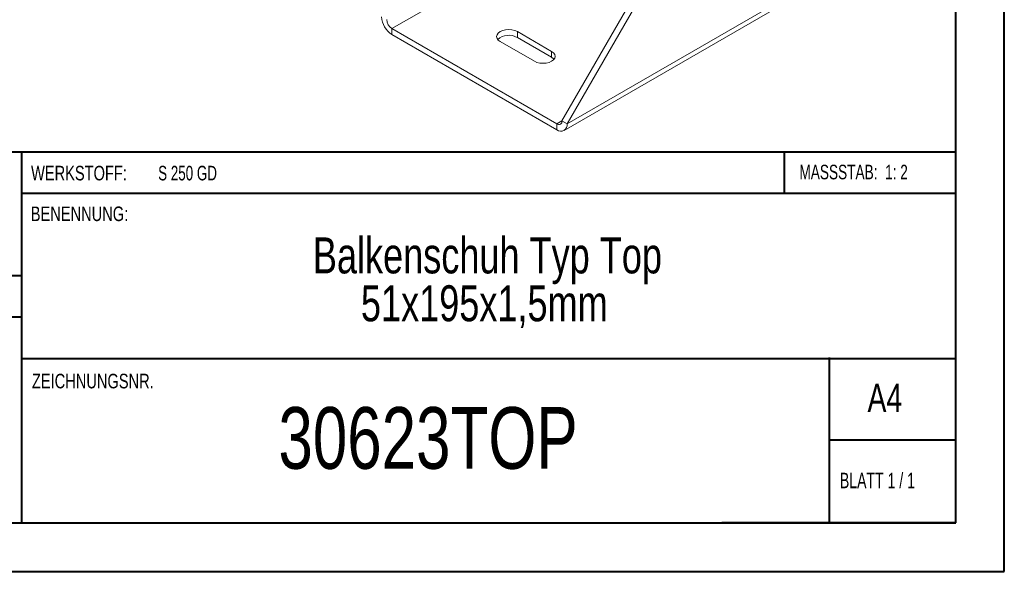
# Model space of a CAD drawing. Header units: millimetres. Extents: x 0 to 210, y 0 to 297.
# Tile 2 of 6: x 109 to 210, y 0 to 57. Entities that reach past the tile are written whole.
import ezdxf

# ---------------------------------------------------------------- set-up
doc = ezdxf.new("R2010")
doc.units = ezdxf.units.MM
doc.styles.add('SLDTEXTSTYLE0', font='TXT', dxfattribs={"width": 0.75})
doc.styles.add('SLDTEXTSTYLE1', font='TXT', dxfattribs={"width": 0.681818})
doc.styles.add('SLDTEXTSTYLE2', font='TXT', dxfattribs={"width": 0.7})
doc.styles.add('SLDTEXTSTYLE3', font='TXT', dxfattribs={"width": 0.6875})

# ---------------------------------------------------------------- blocks, each defined once
blk = doc.blocks.new('SW_NOTE_1')
at = {"color": 0, "linetype": 'Continuous', "lineweight": 0, "char_height": 3.7042, "attachment_point": 2, "style": 'SLDTEXTSTYLE0'}
for s, insert in [('Balkenschuh Typ Top', (24.66, 4.77)), ('51x195x1,5mm', (24.34, -0.16))]:
    blk.add_mtext(s, dxfattribs=dict(at, insert=insert))

msp = doc.modelspace()

# ---------------------------------------------------------------- linework, layer by layer
at = {"color": 7, "linetype": 'Continuous', "lineweight": 40}
for p, q in [((210.08, 0.21), (210.08, 297.21)), ((205.08, 5.21), (205.08, 292.21)), ((205.08, 43.37), (10.11, 43.37)), ((108.91, 43.37), (108.91, 5.12)), ((187.47, 39.12), (187.47, 43.37)), ((205.08, 39.12), (108.91, 39.12)), ((108.91, 30.62), (10.11, 30.62)), ((108.91, 26.37), (10.11, 26.37)), ((108.91, 22.12), (205.08, 22.12)), ((192.08, 5.21), (192.08, 22.21)), ((205.08, 13.71), (192.08, 13.71)), ((10.08, 5.21), (205.08, 5.21)), ((205.08, 5.21), (180.99, 5.21)), ((0.08, 0.21), (210.08, 0.21))]:
    msp.add_line(p, q, dxfattribs=at)
at = {"color": 7, "linetype": 'Continuous', "lineweight": 15}
for p, q in [((147.05, 56.08), (170.74, 69.76)), ((164.55, 46.59), (175.51, 65.58)), ((165.08, 46.29), (176.04, 65.27)), ((165.08, 46.29), (188.77, 59.96)), ((164.77, 45.6), (188.46, 59.28)), ((147.05, 56.08), (164.02, 46.29)), ((147.05, 56.08), (147.05, 55.47)), ((163.49, 53.74), (159.96, 55.78)), ((159.96, 55.17), (159.96, 55.78)), ((147.05, 55.47), (164.02, 45.68)), ((158.19, 54.76), (161.73, 52.72)), ((163.49, 53.13), (159.96, 55.17)), ((163.49, 53.13), (163.49, 53.74)), ((164.55, 46.59), (164.02, 46.29)), ((164.02, 46.29), (164.02, 45.68)), ((164.55, 46.59), (165.08, 46.29))]:
    msp.add_line(p, q, dxfattribs=at)
at = {"color": 7, "linetype": 'Continuous', "lineweight": 15, "flags": 128}
for points in [[(159.96, 55.78), (159.7, 55.89), (159.4, 55.97), (159.07, 55.99), (158.75, 55.97), (158.45, 55.89), (158.19, 55.78), (157.99, 55.63), (157.87, 55.46), (157.82, 55.27), (157.87, 55.08), (157.99, 54.91), (158.19, 54.76)], [(161.73, 52.72), (161.98, 52.6), (162.29, 52.53), (162.61, 52.51), (162.93, 52.53), (163.23, 52.6), (163.49, 52.72), (163.69, 52.87), (163.82, 53.04), (163.86, 53.23), (163.82, 53.41), (163.69, 53.59), (163.49, 53.74)], [(163.74, 52.92), (163.69, 52.98), (163.49, 53.13)]]:
    msp.add_lwpolyline(points, dxfattribs=at)
at = {"color": 7, "linetype": 'Continuous', "lineweight": 15}
for centre, radius, start, end in [((148.3, 57.41), 2.31, 182.6055, 237.3945), ((147.67, 57.06), 1.15, 182.6055, 237.3945), ((159.09, 53.66), 1.74, 60.1007, 131.4598), ((164.23, 46.54), 0.328, 230.7967, 9.214), ((164.44, 46.18), 0.655, 230.7967, 9.214)]:
    msp.add_arc(centre, radius, start, end, dxfattribs=at)

# ---------------------------------------------------------------- block references
at = {"color": 7, "linetype": 'Continuous', "lineweight": 0}
msp.add_blockref('SW_NOTE_1', (132.22, 29.82), dxfattribs=at)

# ---------------------------------------------------------------- texts
for s, insert, char_height, attachment_point, style in [('WERKSTOFF:', (109.91, 41.96), 1.5, 1, 'SLDTEXTSTYLE0'), ('S 250 GD', (122.99, 41.96), 1.5, 1, 'SLDTEXTSTYLE3'), ('MASSSTAB:  1: 2', (188.99, 42.07), 1.5, 1, 'SLDTEXTSTYLE2'), ('BENENNUNG:', (109.88, 37.77), 1.5, 1, 'SLDTEXTSTYLE0'), ('ZEICHNUNGSNR.', (110, 20.55), 1.5, 1, 'SLDTEXTSTYLE0'), ('A4', (196, 19.52), 2.91, 1, 'SLDTEXTSTYLE0'), ('30623TOP', (150.77, 17.12), 6.35, 2, 'SLDTEXTSTYLE0'), ('BLATT 1 / 1', (193.16, 10.36), 1.5875, 1, 'SLDTEXTSTYLE1')]:
    msp.add_mtext(s, dxfattribs=dict(at, insert=insert, char_height=char_height, attachment_point=attachment_point, style=style))

doc.saveas('drawing.dxf')
